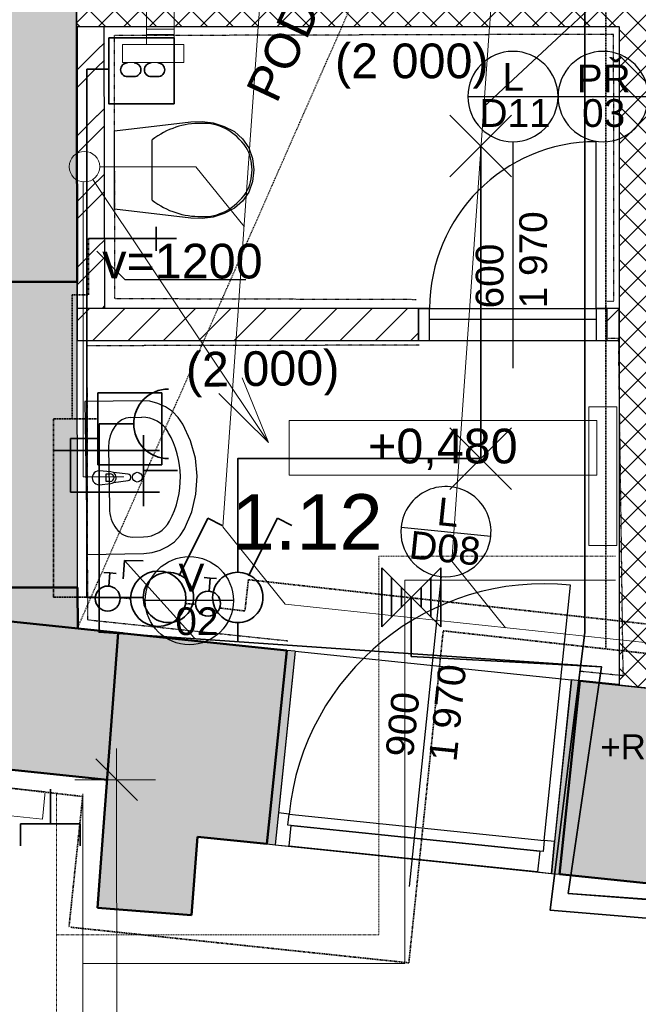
# Model space of a CAD drawing. Header units: millimetres. Extents: x -28761 to 4793, y -4271 to 20239.
# Tile 178 of 256: x -10730 to -8501, y 7636 to 11180. Entities that reach past the tile are written whole.
import ezdxf

# ---------------------------------------------------------------- set-up
doc = ezdxf.new("R2010")
doc.units = ezdxf.units.MM
doc.header["$MEASUREMENT"] = 0
for name, pattern in [('Wipeout_Contour', [1000, 0, -1000]), ('Čerchovaná kopírovat', [450, 200, -117.5, 15, -117.5]), ('Čerchovaná S', [3.5, 1.5, -0.85, 0.3, -0.85]), ('Čárkovaná M', [4.5, 2.5, -2])]:
    doc.linetypes.add(name, pattern=pattern)
for name, color, linetype in [('5._POHLED ZÁPADNÍ_1_Anotace - S', 7, 'Continuous'), ('5._POHLED ZÁPADNÍ_1_Anotace - SP', 7, 'Continuous'), ('5._POHLED ZÁPADNÍ_1_Konstrukce - nenosné', 7, 'Continuous'), ('5._POHLED ZÁPADNÍ_1_Konstrukce - nosné', 7, 'Continuous'), ('5._POHLED ZÁPADNÍ_1_Kóty - SP', 7, 'Continuous'), ('5._POHLED ZÁPADNÍ_1_Nové_Anotace - S', 7, 'Continuous'), ('5._POHLED ZÁPADNÍ_1_Nové_Interiér - nábytek', 7, 'Continuous'), ('5._POHLED ZÁPADNÍ_1_Nové_Konstrukce - nenosné', 7, 'Continuous'), ('5._POHLED ZÁPADNÍ_1_Nové_Konstrukce - nosné', 7, 'Continuous'), ('5._POHLED ZÁPADNÍ_1_Nové_Kresby a obrázky', 7, 'Continuous'), ('5._POHLED ZÁPADNÍ_1_Nové_Otvory – Dveře', 7, 'Continuous'), ('5._POHLED ZÁPADNÍ_1_Nové_Otvory – Značky dveří', 7, 'Continuous'), ('5._POHLED ZÁPADNÍ_1_Nové_Popis', 7, 'Continuous'), ('5._POHLED ZÁPADNÍ_1_Nové_Výplně – Řezové', 7, 'Continuous'), ('5._POHLED ZÁPADNÍ_1_Otvory – Značky dveří', 7, 'Continuous'), ('5._POHLED ZÁPADNÍ_1_TZB - elektroinstalace', 7, 'Continuous'), ('5._POHLED ZÁPADNÍ_1_TZB - kanalizace', 7, 'Continuous'), ('5._POHLED ZÁPADNÍ_1_TZB - voda', 7, 'Continuous'), ('5._POHLED ZÁPADNÍ_1_TZB - VZT', 7, 'Continuous'), ('5._POHLED ZÁPADNÍ_1_TZB - ZTI', 7, 'Continuous'), ('5._POHLED ZÁPADNÍ_1_Výplně – Řezové', 7, 'Continuous'), ('5._POHLED ZÁPADNÍ_1_Zóny', 7, 'Continuous')]:
    doc.layers.add(name, color=color, linetype=linetype)
doc.styles.add('GENEROVANÝ_STYL_1', font='txt')
pattern_1 = [(45, (0, 0), (-45.96194, 45.96194), []), (135, (0, 0), (45.96194, 45.96194), [])]
pattern_2 = [(45, (0, 0), (-63.6396, 63.6396), [])]

# ---------------------------------------------------------------- blocks, each defined once
blk = doc.blocks.new('*X38', base_point=(-30186.7, -6515.3))
at = {"layer": '5._POHLED ZÁPADNÍ_1_Nové_Výplně – Řezové', "color": 21, "linetype": 'Continuous', "lineweight": 20, "true_color": 0xffaaaa}
for p, q in [((-10450, 11071.4), (-10424.6, 11096.8)), ((-10524.4, 10997.7), (-10450, 11072.1)), ((-10450, 11008.9), (-10424.5, 11034.4)), ((-10524.3, 10934.6), (-10450, 11008.9)), ((-10450, 10834.6), (-10424.1, 10860.5)), ((-10523.9, 10761.5), (-10450, 10835.4)), ((-10450, 10772.1), (-10424, 10798.1)), ((-10523.8, 10698.4), (-10450, 10772.1)), ((-10523.4, 10525.2), (-10450, 10598.6)), ((-10450, 10597.9), (-10423.6, 10624.3)), ((-10450, 10535.4), (-10423.5, 10561.9)), ((-10523.3, 10462.1), (-10450, 10535.4)), ((-10450, 10361.1), (-10423.1, 10388)), ((-10522.9, 10288.9), (-10450, 10361.9)), ((-10450, 10298.6), (-10423, 10325.6)), ((-10522.8, 10225.8), (-10450, 10298.6)), ((-10432.9, 10141.4), (-10422.6, 10151.7))]:
    blk.add_line(p, q, dxfattribs=at)

msp = doc.modelspace()

# ---------------------------------------------------------------- hatches: boundary and pattern name
at = {"layer": '5._POHLED ZÁPADNÍ_1_Nové_Výplně – Řezové', "linetype": 'Continuous', "lineweight": 0, "true_color": 0xf2b2b2}
for points in [[(-10972.8, 10236.1), (-10970.8, 9136.1), (-10520.8, 9137), (-10522.8, 10237)], [(-9766.9, 8910), (-9838.9, 8213.7), (-9809.1, 8210.7), (-9737, 8906.9)], [(-8814.4, 8107.7), (-8784.6, 8104.6), (-8712.5, 8800.9), (-8742.3, 8804)]]:
    msp.add_hatch(color=9, dxfattribs=at).paths.add_polyline_path(points)
at = {"layer": '5._POHLED ZÁPADNÍ_1_Výplně – Řezové', "linetype": 'Continuous', "lineweight": 13}
for points in [[(-10975.4, 11649.5), (-10972.8, 10236.1), (-10522.8, 10237), (-10525.4, 11650.3)], [(-13491.3, 8765.9), (-10413.5, 8444.9), (-10358.6, 8972), (-13436.3, 9293)], [(-10520.8, 9137), (-10970.8, 9136.1), (-10970.5, 8988.3), (-10520.5, 8989.1)], [(-10427.9, 8274.7), (-10089.6, 8239.7), (-10375.3, 8973)], [(-10036.9, 8938), (-10375.3, 8973), (-10089.6, 8239.7)], [(-10036.9, 8938), (-10089.6, 8239.7), (-9838.9, 8213.7), (-9766.9, 8910)], [(-8712.5, 8800.9), (-8784.6, 8104.6), (-7304.9, 7951.5), (-7288.5, 8653.6)], [(-10427.9, 8274.7), (-10449.9, 7983.3), (-10110.9, 7957.8), (-10089.6, 8239.7)]]:
    msp.add_hatch(color=254, dxfattribs=at).paths.add_polyline_path(points)

# ---------------------------------------------------------------- linework, layer by layer
at = {"layer": '5._POHLED ZÁPADNÍ_1_Anotace - SP', "color": 154, "linetype": 'Continuous', "lineweight": 13}
for p, q in [((-8651.2, 9737.4), (-9759.5, 9737.4)), ((-9759.5, 9737.4), (-9759.5, 9540.9)), ((-8651.2, 9540.9), (-8651.2, 9737.4)), ((-9759.5, 9540.9), (-8651.2, 9540.9))]:
    msp.add_line(p, q, dxfattribs=at)
at = {"layer": '5._POHLED ZÁPADNÍ_1_Konstrukce - nosné', "color": 7, "linetype": 'Continuous', "lineweight": 50}
for p, q in [((-10972.8, 10236.1), (-10632.8, 10236.8)), ((-10632.8, 10236.8), (-10522.8, 10237)), ((-10970.8, 9136.1), (-10630.8, 9136.8)), ((-10630.8, 9136.8), (-10520.8, 9137)), ((-9766.9, 8910), (-9827.1, 8328.1)), ((-8712.5, 8800.9), (-8772.7, 8219)), ((-9827.1, 8328.1), (-9838.9, 8213.7)), ((-8772.7, 8219), (-8784.6, 8104.6))]:
    msp.add_line(p, q, dxfattribs=at)
at = {"layer": '5._POHLED ZÁPADNÍ_1_Konstrukce - nosné', "color": 7, "linetype": 'Continuous', "lineweight": 50, "flags": 128}
for points in [[(-10522.8, 10237), (-10525.4, 11650.3)], [(-10358.6, 8972), (-13436.3, 9293)], [(-10520.5, 8989.1), (-10520.8, 9137)], [(-10375.3, 8973), (-10427.9, 8274.7)], [(-9766.9, 8910), (-10375.3, 8973)], [(-7138.8, 8638.1), (-8712.5, 8800.9)], [(-12775.5, 8691.2), (-10413.5, 8444.9)], [(-10427.9, 8274.7), (-10449.9, 7983.3)], [(-10110.9, 7957.8), (-10089.6, 8239.7)], [(-10089.6, 8239.7), (-9838.9, 8213.7)], [(-8784.6, 8104.6), (-7304.9, 7951.5)], [(-10110.9, 7957.8), (-10449.9, 7983.3)]]:
    msp.add_lwpolyline(points, dxfattribs=at)
at = {"layer": '5._POHLED ZÁPADNÍ_1_Kóty - SP', "color": 154, "linetype": 'Continuous', "lineweight": 13}
for p, q in [((-10380.5, 8557.4), (-10380.4, 8444.9)), ((-10305.4, 8369.9), (-10455.5, 8519.9)), ((-10530.4, 8444.9), (-10239.8, 8444.9)), ((-10380.4, 8444.9), (-10379.5, 5395.6))]:
    msp.add_line(p, q, dxfattribs=at)
at = {"layer": '5._POHLED ZÁPADNÍ_1_Nové_Interiér - nábytek', "color": 1, "linetype": 'Continuous', "lineweight": 25}
for p, q in [((-10252.6, 10639.5), (-10252.6, 10748.4)), ((-10252.6, 10530.5), (-10252.6, 10639.5)), ((-10330.7, 9748.6), (-10289.9, 9749.2)), ((-10409.9, 9641.1), (-10406.5, 9423.3)), ((-10418.5, 9545.6), (-10403.6, 9545.9)), ((-10418.1, 9518.4), (-10418.5, 9545.6)), ((-10403.2, 9518.7), (-10418.1, 9518.4)), ((-10324, 9318.2), (-10283.3, 9318.9))]:
    msp.add_line(p, q, dxfattribs=at)
at = {"layer": '5._POHLED ZÁPADNÍ_1_Nové_Interiér - nábytek', "color": 1, "linetype": 'Continuous', "lineweight": 25, "flags": 128}
for points in [[(-10032.4, 10808.9), (-9993.3, 10796.5), (-9956.4, 10777.5), (-9927.2, 10751.9), (-9904.8, 10718.8), (-9890.7, 10680.5), (-9885.8, 10639.5), (-9890.7, 10598.4), (-9904.8, 10560.1), (-9927.2, 10527.1), (-9956.4, 10501.5), (-9993.3, 10482.5), (-10032.4, 10470), (-10072.7, 10464.6), (-10113.3, 10466.1), (-10388.5, 10498.5), (-10388.5, 10780.4), (-10113.3, 10812.8), (-10072.7, 10814.4)], [(-10486, 9255.9), (-10282.4, 9259.1), (-10252.5, 9262.2), (-10223.6, 9270.5), (-10196.6, 9283.8), (-10172.5, 9301.6), (-10152, 9323.3), (-10135.7, 9348.3), (-10110.1, 9408.4), (-10094.8, 9472), (-10090.3, 9537.1), (-10096.8, 9602), (-10114, 9665), (-10141.5, 9724.4), (-10158.6, 9748.9), (-10179.7, 9769.9), (-10204.4, 9787), (-10231.7, 9799.4), (-10260.9, 9806.8), (-10290.9, 9809), (-10494.5, 9805.9)]]:
    msp.add_lwpolyline(points, close=True, dxfattribs=at)
msp.add_lwpolyline([(-10442.8, 9506.6), (-10400.9, 9511.3, 0.12102), (-10391.4, 9514.7), (-10338.6, 9522.1, 0.882566), (-10339, 9544.3), (-10392, 9550.2, 0.12102), (-10401.6, 9553.3), (-10443.6, 9556.6, 1)], format="xyb", close=True, dxfattribs=at)
at = {"layer": '5._POHLED ZÁPADNÍ_1_Nové_Interiér - nábytek', "color": 1, "linetype": 'Continuous', "lineweight": 25}
msp.add_circle((-10306.1, 9533.8), 17.5, dxfattribs=at)
for centre, radius, start, end in [((-10403.4, 9532.3), 13.6, 270.883, 90.883), ((-10403.1, 9532.3), 21.1, 303.654, 58.112)]:
    msp.add_arc(centre, radius, start, end, dxfattribs=at)
for centre, major_axis, ratio, start_param, end_param in [((-10064.7, 10550), (0, 256.9), 0.786027, 5.438328, 6.338917), ((-10083.8, 10381.4), (0, 425.3), 0.786027, 6.259569, 6.81259), ((-10001.5, 10638.7), (0, 138.5), 0.786027, 4.71825, 5.344893), ((-10001.5, 10640.3), (0, 138.5), 0.786027, 4.079884, 4.706528), ((-10083.8, 10897.6), (0, 425.3), 0.786027, 2.61219, 3.165211), ((-10064.7, 10728.9), (0, 256.9), 0.786027, 3.085865, 3.986454), ((-10329, 9642.2), (-1.6, 106.4), 0.759899, 0, 1.570796), ((-10288.3, 9643), (107.7, 1.7), 0.986413, 0.496975, 1.570796), ((-10490.2, 9530.9), (339.4, 5.2), 0.986413, 5.78621, 6.78016), ((-10325.7, 9424.6), (-1.6, 106.4), 0.759899, 1.570796, 3.141593), ((-10284.9, 9425.1), (107.7, 1.7), 0.986413, 4.712389, 5.78621)]:
    msp.add_ellipse(centre, major_axis=major_axis, ratio=ratio, start_param=start_param, end_param=end_param, dxfattribs=at)
at = {"layer": '5._POHLED ZÁPADNÍ_1_Nové_Konstrukce - nenosné', "color": 1, "linetype": 'Continuous', "lineweight": 25, "flags": 128}
for points in [[(-10520.8, 9137), (-10522.8, 10237)], [(-9737, 8906.9), (-9809.1, 8210.7)], [(-9737, 8906.9), (-9766.9, 8910)], [(-8814.4, 8107.7), (-8742.3, 8804)], [(-8712.5, 8800.9), (-8742.3, 8804)], [(-9838.9, 8213.7), (-9809.1, 8210.7)], [(-8814.4, 8107.7), (-8784.6, 8104.6)]]:
    msp.add_lwpolyline(points, dxfattribs=at)
at = {"layer": '5._POHLED ZÁPADNÍ_1_Nové_Kresby a obrázky', "color": 1, "linetype": 'Continuous', "lineweight": 25}
for p, q in [((-10349.7, 10244.6), (-10451.8, 10346.7)), ((-9914.7, 10244.6), (-10349.7, 10244.6))]:
    msp.add_line(p, q, dxfattribs=at)
at = {"layer": '5._POHLED ZÁPADNÍ_1_Nové_Kresby a obrázky', "color": 1, "linetype": 'Čerchovaná S', "lineweight": 25, "flags": 128}
msp.add_lwpolyline([(-8613.2, 10167.2), (-8589.5, 10167.6), (-8590.2, 11127.6), (-10389.7, 11123), (-10387.7, 10176.9), (-9301.7, 10173.8)], dxfattribs=at)
at = {"layer": '5._POHLED ZÁPADNÍ_1_Nové_Otvory – Dveře', "color": 1, "linetype": 'Continuous', "lineweight": 25}
for p, q in [((-8653, 10141.2), (-8653, 10741.2)), ((-9253, 10026.2), (-9253, 10141.2)), ((-9253, 10141.2), (-8653, 10141.2)), ((-9253, 10101.2), (-9253, 10141.2)), ((-8653, 10141.2), (-8653, 10026.2)), ((-8653, 10141.2), (-8653, 10101.2)), ((-8653, 10101.2), (-9253, 10101.2)), ((-8840.4, 8226), (-8745.2, 9145.1)), ((-9737, 8906.9), (-9797.2, 8325.1)), ((-9737, 8906.9), (-8742.3, 8804)), ((-8742.3, 8804), (-8802.6, 8222.1)), ((-9797.2, 8325.1), (-9809.1, 8210.7)), ((-9797.2, 8325.1), (-9809.1, 8210.7)), ((-9797.2, 8325.1), (-9809.1, 8210.7)), ((-9759.4, 8321.1), (-9797.2, 8325.1)), ((-9763.6, 8281.4), (-9759.4, 8321.1)), ((-9763.6, 8281.4), (-9759.4, 8321.1)), ((-9759.4, 8321.1), (-8840.4, 8226)), ((-9751.6, 8280.1), (-9763.6, 8281.4)), ((-8844.5, 8186.2), (-9763.6, 8281.4)), ((-9759.3, 8205.5), (-9751.6, 8280.1)), ((-9751.6, 8280.1), (-8856.4, 8187.5)), ((-8840.4, 8226), (-8844.5, 8186.2)), ((-8840.4, 8226), (-8844.5, 8186.2)), ((-8802.6, 8222.1), (-8840.4, 8226)), ((-8814.4, 8107.7), (-8802.6, 8222.1)), ((-8802.6, 8222.1), (-8814.4, 8107.7)), ((-8802.6, 8222.1), (-8814.4, 8107.7)), ((-9809.1, 8210.7), (-8814.4, 8107.7)), ((-9809.1, 8210.7), (-9759.3, 8205.5)), ((-8864.1, 8112.9), (-9759.3, 8205.5)), ((-8856.4, 8187.5), (-8864.1, 8112.9)), ((-8844.5, 8186.2), (-8856.4, 8187.5)), ((-8864.1, 8112.9), (-8814.4, 8107.7))]:
    msp.add_line(p, q, dxfattribs=at)
for centre, radius, start, end in [((-8653, 10141.2), 600, 90, 180), ((-8840.4, 8226), 924, 84.0921, 174.0921)]:
    msp.add_arc(centre, radius, start, end, dxfattribs=at)
at = {"layer": '5._POHLED ZÁPADNÍ_1_Nové_Otvory – Značky dveří', "color": 1, "linetype": 'Continuous', "lineweight": 25}
for p, q in [((-9115.5, 10903.7), (-8790.5, 10903.7)), ((-8953, 10741.2), (-8953, 9926.2)), ((-9356, 9354.4), (-9032.7, 9320.9)), ((-9211.1, 9176), (-9326.6, 8060.2))]:
    msp.add_line(p, q, dxfattribs=at)
at = {"layer": '5._POHLED ZÁPADNÍ_1_Nové_Otvory – Značky dveří', "color": 1, "linetype": 'Continuous', "lineweight": 25, "flags": 128}
for points in [[(-8790.5, 10903.7, 1), (-9115.5, 10903.7, 1)], [(-9032.7, 9320.9, 1), (-9356, 9354.4, 1)]]:
    msp.add_lwpolyline(points, format="xyb", close=True, dxfattribs=at)
at = {"layer": '5._POHLED ZÁPADNÍ_1_Nové_Popis', "color": 1, "linetype": 'Continuous', "lineweight": 25}
msp.add_line((-9959.9, 9089.3), (-10277.1, 9089.3), dxfattribs=at)
msp.add_circle((-10118.5, 9089.3), 158.6, dxfattribs=at)
at = {"layer": '5._POHLED ZÁPADNÍ_1_TZB - elektroinstalace', "color": 92, "linetype": 'Continuous', "lineweight": 35, "true_color": 0x00d700, "flags": 128}
msp.add_lwpolyline([(-10408.9, 11114.7), (-10173.2, 11114.7), (-10173.2, 10877.8), (-10408.9, 10877.8)], close=True, dxfattribs=at)
for points in [[(-10366.1, 11000.1, -0.414214), (-10341.7, 11024.5)], [(-10317.2, 11024.5, -0.414214), (-10292.8, 11000.1)], [(-10280.6, 11000.1, -0.414214), (-10256.1, 11024.5)], [(-10231.7, 11024.5, -0.414214), (-10207.2, 11000.1)], [(-10341.7, 10975.6, -0.414214), (-10366.1, 11000.1)], [(-10292.8, 11000.1, -0.414214), (-10317.2, 10975.6)], [(-10256.1, 10975.6, -0.414214), (-10280.6, 11000.1)], [(-10207.2, 11000.1, -0.414214), (-10231.7, 10975.6)], [(-10318.9, 9725.8, -0.414214), (-10193.9, 9850.8)], [(-10318.9, 9725.8, -0.414214), (-10193.9, 9850.8)], [(-10193.9, 9600.8, -0.414214), (-10318.9, 9725.8)], [(-10193.9, 9600.8, -0.414214), (-10318.9, 9725.8)], [(-10193.9, 9191.4, 0.414214), (-10284.6, 9100.8)], [(-10103.3, 9100.8, 0.414214), (-10193.9, 9191.4)], [(-9943.9, 9191.4, 0.414214), (-10034.6, 9100.8)], [(-9943.9, 9191.4, 0.414214), (-10034.6, 9100.8)], [(-9853.3, 9100.8, 0.414214), (-9943.9, 9191.4)], [(-9853.3, 9100.8, 0.414214), (-9943.9, 9191.4)], [(-10284.6, 9100.8, 0.414214), (-10193.9, 9010.1)], [(-10193.9, 9010.1, 0.414214), (-10103.3, 9100.8)], [(-10034.6, 9100.8, 0.414214), (-9943.9, 9010.1)], [(-10034.6, 9100.8, 0.414214), (-9943.9, 9010.1)], [(-9943.9, 9010.1, 0.414214), (-9853.3, 9100.8)], [(-9943.9, 9010.1, 0.414214), (-9853.3, 9100.8)]]:
    msp.add_lwpolyline(points, format="xyb", dxfattribs=at)
for points in [[(-10341.7, 10975.6), (-10317.2, 10975.6)], [(-10256.1, 10975.6), (-10231.7, 10975.6)], [(-8957.9, 10614.7), (-9180, 10836.8)], [(-9180, 10614.7), (-8957.9, 10836.8)], [(-9068.9, 9600.8), (-9068.9, 10725.8)], [(-10443.9, 9725.8), (-10318.9, 9725.8)], [(-10443.9, 9725.8), (-10318.9, 9725.8)], [(-8957.9, 9489.7), (-9180, 9711.8)], [(-9180, 9489.7), (-8957.9, 9711.8)], [(-9943.9, 9191.4), (-9943.9, 9600.8), (-9693.9, 9600.8), (-9068.9, 9600.8)], [(-10051.5, 9385.7), (-10155.1, 9178.5)], [(-10051.5, 9385.7), (-9999.7, 9359.8)], [(-9801.5, 9385.7), (-9905.1, 9178.5)], [(-9801.5, 9385.7), (-9905.1, 9178.5)], [(-9801.5, 9385.7), (-9749.7, 9359.8)], [(-9801.5, 9385.7), (-9749.7, 9359.8)], [(-9425.2, 8994.5), (-9425.2, 9207)], [(-9425.2, 8994.5), (-9212.7, 9207)], [(-9425.2, 9207), (-9212.7, 8994.5)], [(-9425.2, 8994.5), (-9425.2, 9207)], [(-9425.2, 8994.5), (-9212.7, 9207)], [(-9425.2, 9207), (-9212.7, 8994.5)], [(-9212.7, 8994.5), (-9212.7, 9207)], [(-9212.7, 8994.5), (-9212.7, 9207)], [(-9389.8, 9029.9), (-9389.8, 9171.6)], [(-9389.8, 9029.9), (-9389.8, 9171.6)], [(-9248.1, 9029.9), (-9248.1, 9171.6)], [(-9248.1, 9029.9), (-9248.1, 9171.6)], [(-9354.4, 9065.4), (-9354.4, 9136.2)], [(-9354.4, 9065.4), (-9354.4, 9136.2)], [(-9283.5, 9065.4), (-9283.5, 9136.2)], [(-9283.5, 9065.4), (-9283.5, 9136.2)], [(-9318.9, 8888.3), (-9318.9, 9100.8)], [(-9318.9, 8888.3), (-9318.9, 9100.8)], [(-9943.9, 9010.1), (-9943.9, 8941.3)], [(-10618.9, 8285.8), (-10618.9, 8410.8)], [(-10618.9, 8285.8), (-10618.9, 8410.8)], [(-10618.9, 8285.8), (-10618.9, 8410.8)], [(-10726.4, 8206.5), (-10726.4, 8285.8)], [(-10726.4, 8285.8), (-10511.5, 8285.8)], [(-10726.4, 8206.5), (-10726.4, 8285.8)], [(-10726.4, 8285.8), (-10511.5, 8285.8)], [(-10726.4, 8206.5), (-10726.4, 8285.8)], [(-10726.4, 8285.8), (-10511.5, 8285.8)], [(-10511.5, 8206.5), (-10511.5, 8285.8)], [(-10511.5, 8206.5), (-10511.5, 8285.8)], [(-10511.5, 8206.5), (-10511.5, 8285.8)]]:
    msp.add_lwpolyline(points, dxfattribs=at)
at = {"layer": '5._POHLED ZÁPADNÍ_1_TZB - kanalizace', "color": 30, "linetype": 'Continuous', "lineweight": 20, "true_color": 0xff6600}
for p, q in [((-10441.4, 10651.3), (-10095.2, 10651.3)), ((-9921.1, 10435.5), (-10095.2, 10651.3)), ((-9833.6, 9658), (-9928.6, 9891.5)), ((-9833.6, 9658), (-10012.8, 9835.4)), ((-10355, 9534.8), (-10501.3, 9534.8)), ((-9772.9, 9076.7), (-9997.4, 9354.9)), ((-8979.4, 8991.9), (-9172.9, 9231.8))]:
    msp.add_line(p, q, dxfattribs=at)
msp.add_circle((-10496.4, 10651.3), 55, dxfattribs=at)
at = {"layer": '5._POHLED ZÁPADNÍ_1_TZB - voda', "color": 142, "linetype": 'Continuous', "lineweight": 35, "true_color": 0x0080c0}
for p, q in [((-10238, 10434.3), (-10238, 10348.6)), ((-10482.2, 10392.7), (-10165, 10392.7)), ((-10217.6, 9837.6), (-10447.6, 9837.6)), ((-10447.6, 9837.6), (-10447.6, 9577.6)), ((-10217.6, 9577.6), (-10217.6, 9837.6)), ((-10283.8, 9429), (-10283.8, 9685.4)), ((-10226.5, 9629.8), (-10608.1, 9629.8)), ((-10447.6, 9577.6), (-10217.6, 9577.6)), ((-10283.8, 9557.2), (-10161.3, 9557.2)), ((-10226.5, 9479.8), (-10546.5, 9479.8)), ((-10351.5, 9233.7), (-10357.4, 9167.4)), ((-10099.4, 8954.1), (-10351.5, 9233.7)), ((-10351.5, 9233.7), (-10285, 9232.7)), ((-10404.3, 9189), (-10426.1, 9190.9)), ((-10408.5, 9141.7), (-10404.3, 9189)), ((-10404.3, 9189), (-10382.4, 9187)), ((-10042.9, 9170.8), (-10064.8, 9172.8)), ((-10047.1, 9123.5), (-10042.9, 9170.8)), ((-10042.9, 9170.8), (-10021.1, 9168.9))]:
    msp.add_line(p, q, dxfattribs=at)
at = {"layer": '5._POHLED ZÁPADNÍ_1_TZB - voda', "color": 142, "linetype": 'Čárkovaná M', "lineweight": 35, "true_color": 0x0080c0}
for p, q in [((-10482.2, 10189.6), (-10482.2, 10392.7)), ((-10540.7, 9743.8), (-10540.7, 10189.6)), ((-10540.7, 10189.6), (-10482.2, 10189.6)), ((-10608.1, 9101.5), (-10608.1, 9743.8)), ((-10608.1, 9743.8), (-10447.6, 9743.8)), ((-19955.7, 9469.6), (-10502.6, 8384.5)), ((-9905.9, 9164.7), (-9918.2, 9052.2)), ((-10457.1, 9101.5), (-10608.1, 9101.5)), ((-10330, 9096.9), (-10367.5, 9100.2)), ((-10096.1, 9076), (-10132, 9079.2)), ((-10009, 9062.7), (-9918.2, 9052.2)), ((-9327.8, 7785.7), (-9204.1, 8980.7)), ((-10502.6, 8384.5), (-10552, 7914.5)), ((-10545.8, 7913.8), (-9327.8, 7785.7))]:
    msp.add_line(p, q, dxfattribs=at)
at = {"layer": '5._POHLED ZÁPADNÍ_1_TZB - voda', "color": 142, "linetype": 'Čerchovaná kopírovat', "lineweight": 35, "true_color": 0x0080c0}
for p, q in [((-10447.6, 9673), (-10546.5, 9673)), ((-10546.5, 9673), (-10546.5, 9479.8))]:
    msp.add_line(p, q, dxfattribs=at)
at = {"layer": '5._POHLED ZÁPADNÍ_1_TZB - voda', "color": 142, "linetype": 'Continuous', "lineweight": 35, "true_color": 0x0080c0}
for centre, radius in [((-10230.3, 9096), 99.7), ((-10412.5, 9096.8), 45.1), ((-10051.1, 9078.6), 45.1)]:
    msp.add_circle(centre, radius, dxfattribs=at)
at = {"layer": '5._POHLED ZÁPADNÍ_1_TZB - VZT', "color": 124, "linetype": 'Continuous', "lineweight": 20}
for p, q in [((-10273.4, 11126.6), (-10173.4, 11126.6)), ((-10273.4, 11114.9), (-10173.4, 11114.9)), ((-10358.7, 11025.8), (-10358.7, 11091)), ((-10358.7, 11091), (-10138.7, 11091)), ((-10138.7, 11091), (-10138.7, 11025.8)), ((-10138.7, 11025.8), (-10358.7, 11025.8))]:
    msp.add_line(p, q, dxfattribs=at)
at = {"layer": '5._POHLED ZÁPADNÍ_1_TZB - ZTI', "color": 6, "linetype": 'Continuous', "lineweight": 20}
for p, q in [((-8679.2, 9787.5), (-8679.2, 9287.5)), ((-9342.6, 9162.7), (-9342.6, 7783.7)), ((-10637.8, 8402.2), (-11135.2, 8453)), ((-10637.8, 8402.2), (-10647.9, 8302.7)), ((-10502.7, 8393.4), (-10502.7, 3946.7)), ((-11145.4, 8353.5), (-10647.9, 8302.7)), ((-9342.6, 7783.7), (-10502.7, 7783.7))]:
    msp.add_line(p, q, dxfattribs=at)
at = {"layer": '5._POHLED ZÁPADNÍ_1_TZB - ZTI', "color": 6, "linetype": 'Čárkovaná M', "lineweight": 20}
for p, q in [((-9436.2, 9249.5), (-9436.2, 7886.9)), ((-10596.4, 8393.4), (-10596.4, 4043.7)), ((-9436.2, 7886.9), (-10596.4, 7886.9))]:
    msp.add_line(p, q, dxfattribs=at)

# ---------------------------------------------------------------- texts
at = {"layer": '5._POHLED ZÁPADNÍ_1_Anotace - S', "color": 1, "linetype": 'Continuous', "lineweight": 25, "insert": (-10110.9, 9093), "char_height": 100, "attachment_point": 5, "line_spacing_factor": 0.940294, "style": 'GENEROVANÝ_STYL_1'}
msp.add_mtext('\\A1;{\\pqc;\\fArial|b0|i0|c238|p38;V\\P\\pqc;\\fArial|b0|i0|c238|p38; 0\\fArial|b0|i0|c238|p38;2}', dxfattribs=at)
at = {"layer": '5._POHLED ZÁPADNÍ_1_Anotace - SP', "color": 1, "linetype": 'Continuous', "lineweight": 25, "char_height": 125, "attachment_point": 5, "style": 'GENEROVANÝ_STYL_1'}
for s, insert in [('\\A1;{\\pqc;\\fArial|b0|i0|c238|p38;(\\fArial|b0|i0|c238|p38;2 0\\fArial|b0|i0|c238|p38;00)}', (-9317.2, 11013.3)), ('\\A1;{\\pqc;\\fArial|b0|i0|c238|p38;v=1200}', (-10143.4, 10310.5))]:
    msp.add_mtext(s, dxfattribs=dict(at, insert=insert))
at = {"layer": '5._POHLED ZÁPADNÍ_1_Anotace - SP', "color": 1, "linetype": 'Continuous', "lineweight": 25, "insert": (-9854.3, 9906), "char_height": 125, "attachment_point": 5, "rotation": 0.8032, "style": 'GENEROVANÝ_STYL_1'}
msp.add_mtext('\\A1;{\\pqc;\\fArial|b0|i0|c238|p38;(2 \\fArial|b0|i0|c238|p38;0\\fArial|b0|i0|c238|p38;00)}', dxfattribs=at)
at = {"layer": '5._POHLED ZÁPADNÍ_1_Anotace - SP', "color": 154, "linetype": 'Continuous', "lineweight": 13, "insert": (-9205.4, 9634.2), "char_height": 125, "attachment_point": 5, "style": 'GENEROVANÝ_STYL_1'}
msp.add_mtext('\\A1;{\\pqc;\\fArial|b0|i0|c238|p38;+0,\\fArial|b0|i0|c238|p38;48\\fArial|b0|i0|c238|p38;0}', dxfattribs=at)
at = {"layer": '5._POHLED ZÁPADNÍ_1_Otvory – Značky dveří', "color": 1, "linetype": 'Continuous', "lineweight": 25, "char_height": 100, "attachment_point": 4, "style": 'GENEROVANÝ_STYL_1'}
for s, insert in [('\\A1;{\\pql;\\pt0;\\fArial|b0|i0|c238|p38;L}', (-8990.9, 10974.5)), ('\\A1;{\\pql;\\pt0;\\fArial|b0|i0|c238|p38;D11}', (-9073.2, 10844.5))]:
    msp.add_mtext(s, dxfattribs=dict(at, insert=insert))
at = {"layer": '5._POHLED ZÁPADNÍ_1_Otvory – Značky dveří', "color": 1, "linetype": 'Continuous', "lineweight": 25, "char_height": 100, "style": 'GENEROVANÝ_STYL_1'}
for s, insert, attachment_point, rotation in [('\\A1;{\\pql;\\pt0;\\fArial|b0|i0|c238|p38;1\xa0970}', (-8930.1, 10141.2), 1, 90), ('\\A1;{\\pql;\\pt0;\\fArial|b0|i0|c238|p38;600}', (-8985.6, 10141.2), 7, 90), ('\\A1;{\\pql;\\pt0;\\fArial|b0|i0|c238|p38;L}', (-9224.8, 9411.9), 4, 354.0921), ('\\A1;{\\pql;\\pt0;\\fArial|b0|i0|c238|p38;D08}', (-9325.2, 9290.8), 4, 354.0921), ('\\A1;{\\pql;\\pt0;\\fArial|b0|i0|c238|p38;1\xa0970}', (-9256.3, 8517.1), 1, 84.0921), ('\\A1;{\\pql;\\pt0;\\fArial|b0|i0|c238|p38;900}', (-9311.5, 8522.8), 7, 84.0921)]:
    msp.add_mtext(s, dxfattribs=dict(at, insert=insert, attachment_point=attachment_point, rotation=rotation))
at = {"layer": '5._POHLED ZÁPADNÍ_1_TZB - elektroinstalace', "color": 42, "linetype": 'Continuous', "lineweight": 20, "true_color": 0xbd8b17, "insert": (-8638.3, 8518), "char_height": 90, "attachment_point": 7, "style": 'GENEROVANÝ_STYL_1'}
msp.add_mtext('\\A1;{\\pql;\\fArial|b0|i0|c238|p38;+R4}', dxfattribs=at)
at = {"layer": '5._POHLED ZÁPADNÍ_1_Zóny', "color": 1, "linetype": 'Continuous', "lineweight": 25, "insert": (-9694.1, 9472.5), "char_height": 200, "attachment_point": 2, "style": 'GENEROVANÝ_STYL_1'}
msp.add_mtext('\\A1;{\\pqc;\\pt0;\\fArial|b0|i0|c238|p38;1.12}', dxfattribs=at)

# ---------------------------------------------------------------- wipeouts: each hides what was drawn before it
at = {"color": 254, "linetype": 'Wipeout_Contour', "lineweight": 0, "ltscale": 52991.059169}
msp.add_wipeout([(-8613, 10026.2), (-8570.7, 10026.2), (-8570.7, 10141.2), (-8613, 10141.2)], dxfattribs=at).dxf.layer = '5._POHLED ZÁPADNÍ_1_Nové_Výplně – Řezové'

# ---------------------------------------------------------------- next in the draw order: hatches: boundary and pattern name
at = {"layer": '5._POHLED ZÁPADNÍ_1_Nové_Výplně – Řezové', "linetype": 'Continuous', "lineweight": 20, "true_color": 0xffaaaa}
h = msp.add_hatch(dxfattribs=at)
h.set_pattern_fill('Zdivo___lehčené_tvárnice_7A', color=21, style=0, pattern_type=2)
h.set_pattern_definition(pattern_2)
h.paths.add_polyline_path([(-8613, 10026.2), (-8570.7, 10026.2), (-8570.7, 10141.2), (-8613, 10141.2)])

# ---------------------------------------------------------------- next in the draw order: linework, layer by layer
at = {"layer": '5._POHLED ZÁPADNÍ_1_Nové_Konstrukce - nosné', "color": 1, "linetype": 'Continuous', "lineweight": 25}
msp.add_line((-8613, 10026.2), (-8613, 10141.2), dxfattribs=at)
at = {"layer": '5._POHLED ZÁPADNÍ_1_Nové_Konstrukce - nosné', "color": 1, "linetype": 'Continuous', "lineweight": 25, "flags": 128}
for points in [[(-8570.7, 10141.2), (-8613, 10141.2)], [(-8570.7, 10026.2), (-8570.7, 10141.2)], [(-8613, 10026.2), (-8570.7, 10026.2)]]:
    msp.add_lwpolyline(points, dxfattribs=at)
at = {"layer": '5._POHLED ZÁPADNÍ_1_Nové_Otvory – Dveře', "color": 1, "linetype": 'Continuous', "lineweight": 25}
for p, q in [((-8613, 10141.2), (-8653, 10141.2)), ((-8613, 10026.2), (-8613, 10141.2)), ((-8613, 10026.2), (-8613, 10141.2)), ((-8613, 10026.2), (-8613, 10141.2)), ((-8653, 10026.2), (-8613, 10026.2))]:
    msp.add_line(p, q, dxfattribs=at)

# ---------------------------------------------------------------- next in the draw order: wipeouts: each hides what was drawn before it
at = {"color": 254, "linetype": 'Wipeout_Contour', "lineweight": 0, "ltscale": 59040.236745}
msp.add_wipeout([(-10524.7, 11156.3), (-8570.7, 11156.3), (-8570.7, 11306.3), (-10524.7, 11306.3)], dxfattribs=at).dxf.layer = '5._POHLED ZÁPADNÍ_1_Nové_Výplně – Řezové'
at = {"color": 254, "linetype": 'Wipeout_Contour', "lineweight": 0, "ltscale": 56574.183756}
msp.add_wipeout([(-10522.6, 10141.2), (-10522.4, 10026.2), (-9293, 10026.2), (-9293, 10141.2)], dxfattribs=at).dxf.layer = '5._POHLED ZÁPADNÍ_1_Nové_Výplně – Řezové'

# ---------------------------------------------------------------- next in the draw order: hatches: boundary and pattern name
at = {"layer": '5._POHLED ZÁPADNÍ_1_Nové_Výplně – Řezové', "linetype": 'Continuous', "lineweight": 20, "true_color": 0xffaaaa}
h = msp.add_hatch(dxfattribs=at)
h.set_pattern_fill('Zdivo___tvárnice_01_0001', color=21, style=0, pattern_type=2)
h.set_pattern_definition(pattern_1)
h.paths.add_polyline_path([(-10524.7, 11156.3), (-8570.7, 11156.3), (-8570.7, 11306.3), (-10524.7, 11306.3)])
h = msp.add_hatch(dxfattribs=at)
h.set_pattern_fill('Zdivo___lehčené_tvárnice_7A', color=21, style=0, pattern_type=2)
h.set_pattern_definition(pattern_2)
h.paths.add_polyline_path([(-10522.6, 10141.2), (-10522.4, 10026.2), (-9293, 10026.2), (-9293, 10141.2)])

# ---------------------------------------------------------------- next in the draw order: linework, layer by layer
at = {"layer": '5._POHLED ZÁPADNÍ_1_Nové_Konstrukce - nosné', "color": 1, "linetype": 'Continuous', "lineweight": 25}
msp.add_line((-9293, 10026.2), (-9293, 10141.2), dxfattribs=at)
at = {"layer": '5._POHLED ZÁPADNÍ_1_Nové_Konstrukce - nosné', "color": 1, "linetype": 'Continuous', "lineweight": 25, "flags": 128}
for points in [[(-10524.7, 11306.3), (-10524.7, 11156.3)], [(-10524.7, 11156.3), (-8570.7, 11156.3)], [(-10524.7, 11156.3), (-10522.6, 10141.2)], [(-10422.6, 10141.5), (-10424.7, 11156.5)], [(-9293, 10141.2), (-10522.6, 10141.2)], [(-10522.6, 10141.2), (-10522.4, 10026.2)], [(-10522.4, 10026.2), (-9293, 10026.2)]]:
    msp.add_lwpolyline(points, dxfattribs=at)
at = {"layer": '5._POHLED ZÁPADNÍ_1_Nové_Kresby a obrázky', "color": 1, "linetype": 'Čerchovaná S', "lineweight": 25, "flags": 128}
msp.add_lwpolyline([(-9291.2, 10008.9), (-10487.4, 10006.7), (-10485.6, 9020.6), (-9763.2, 8944.8)], dxfattribs=at)
at = {"layer": '5._POHLED ZÁPADNÍ_1_Nové_Otvory – Dveře', "color": 1, "linetype": 'Continuous', "lineweight": 25}
for p, q in [((-9293, 10141.2), (-8613, 10141.2)), ((-9253, 10141.2), (-9293, 10141.2)), ((-9293, 10141.2), (-9293, 10026.2)), ((-9293, 10026.2), (-9293, 10141.2)), ((-9293, 10026.2), (-9293, 10141.2)), ((-9293, 10026.2), (-8613, 10026.2)), ((-9293, 10026.2), (-9253, 10026.2))]:
    msp.add_line(p, q, dxfattribs=at)
at = {"layer": '5._POHLED ZÁPADNÍ_1_TZB - elektroinstalace', "color": 92, "linetype": 'Continuous', "lineweight": 35, "true_color": 0x00d700, "flags": 128}
msp.add_lwpolyline([(-10284.6, 9100.8), (-10487.4, 9100.8), (-10487.4, 11002.2), (-10408.9, 11002.2)], dxfattribs=at)
at = {"layer": '5._POHLED ZÁPADNÍ_1_TZB - kanalizace', "color": 30, "linetype": 'Continuous', "lineweight": 20, "true_color": 0xff6600}
for p, q in [((-9025.5, 11319.4), (-9172.9, 9231.8)), ((-9861.4, 11281.9), (-9997.4, 9354.9)), ((-10501.3, 10596.5), (-10501.3, 9534.8)), ((-10465.8, 10605.5), (-9833.6, 9658))]:
    msp.add_line(p, q, dxfattribs=at)
at = {"layer": '5._POHLED ZÁPADNÍ_1_TZB - voda', "color": 142, "linetype": 'Čárkovaná M', "lineweight": 35, "true_color": 0x0080c0}
msp.add_line((-8617.9, 8915.6), (-8617.9, 12615.5), dxfattribs=at)
at = {"layer": '5._POHLED ZÁPADNÍ_1_TZB - VZT', "color": 124, "linetype": 'Continuous', "lineweight": 20}
for p, q in [((-10273.4, 11091), (-10273.4, 11723.3)), ((-10173.4, 11091), (-10173.4, 11716.2)), ((-10273.4, 11146.6), (-10173.4, 11146.6))]:
    msp.add_line(p, q, dxfattribs=at)

# ---------------------------------------------------------------- next in the draw order: block references
at = {"layer": '5._POHLED ZÁPADNÍ_1_Konstrukce - nenosné', "color": 9, "linetype": 'Continuous', "lineweight": 13}
msp.add_blockref('*X38', (-30186.7, -6515.3), dxfattribs=at)

# ---------------------------------------------------------------- next in the draw order: texts
at = {"layer": '5._POHLED ZÁPADNÍ_1_Anotace - SP', "color": 1, "linetype": 'Continuous', "lineweight": 25, "insert": (-9860.2, 10901.4), "char_height": 125, "attachment_point": 4, "rotation": 64.9126, "style": 'GENEROVANÝ_STYL_1'}
msp.add_mtext('\\A1;{\\pql;\\fArial|b0|i0|c238|p38;PODHLED+2\\fArial|b0|i0|c238|p38;5\\fArial|b0|i0|c238|p38;00}', dxfattribs=at)

# ---------------------------------------------------------------- next in the draw order: wipeouts: each hides what was drawn before it
at = {"color": 254, "linetype": 'Wipeout_Contour', "lineweight": 0, "ltscale": 56192.848023}
msp.add_wipeout([(-8570.7, 13416.1), (-8570.7, 8786.3), (-8420.7, 8770.7), (-8420.7, 13416.1)], dxfattribs=at).dxf.layer = '5._POHLED ZÁPADNÍ_1_Nové_Výplně – Řezové'

# ---------------------------------------------------------------- next in the draw order: hatches: boundary and pattern name
at = {"layer": '5._POHLED ZÁPADNÍ_1_Nové_Výplně – Řezové', "linetype": 'Continuous', "lineweight": 20, "true_color": 0xffaaaa}
h = msp.add_hatch(dxfattribs=at)
h.set_pattern_fill('Zdivo___tvárnice_01_0001', color=21, style=0, pattern_type=2)
h.set_pattern_definition(pattern_1)
h.paths.add_polyline_path([(-8570.7, 13416.1), (-8570.7, 8786.3), (-8420.7, 8770.7), (-8420.7, 13416.1)])

# ---------------------------------------------------------------- next in the draw order: linework, layer by layer
at = {"layer": '5._POHLED ZÁPADNÍ_1_Nové_Anotace - S', "color": 1, "linetype": 'Čárkovaná M', "lineweight": 25}
msp.add_line((-10520.5, 8992.6), (-8573.3, 13416.5), dxfattribs=at)
at = {"layer": '5._POHLED ZÁPADNÍ_1_Nové_Konstrukce - nosné', "color": 1, "linetype": 'Continuous', "lineweight": 25, "flags": 128}
for points in [[(-8570.7, 11156.3), (-8570.7, 8786.3)], [(-8570.7, 8786.3), (-8420.7, 8770.7)]]:
    msp.add_lwpolyline(points, dxfattribs=at)
at = {"layer": '5._POHLED ZÁPADNÍ_1_Nové_Kresby a obrázky', "color": 1, "linetype": 'Čerchovaná S', "lineweight": 25, "flags": 128}
msp.add_lwpolyline([(-8708.9, 8835.7), (-8555.7, 8819.9), (-8572.2, 10032.8), (-8611.3, 10032.3)], dxfattribs=at)
at = {"layer": '5._POHLED ZÁPADNÍ_1_Nové_Otvory – Značky dveří', "color": 1, "linetype": 'Continuous', "lineweight": 25}
msp.add_line((-8790.5, 10903.7), (-8465.5, 10903.7), dxfattribs=at)
at = {"layer": '5._POHLED ZÁPADNÍ_1_Nové_Otvory – Značky dveří', "color": 1, "linetype": 'Continuous', "lineweight": 25, "flags": 128}
msp.add_lwpolyline([(-8465.5, 10903.7, 1), (-8790.5, 10903.7, 1)], format="xyb", close=True, dxfattribs=at)
at = {"layer": '5._POHLED ZÁPADNÍ_1_TZB - elektroinstalace', "color": 92, "linetype": 'Continuous', "lineweight": 35, "true_color": 0x00d700, "flags": 128}
for points in [[(-10409.6, 11975.8), (-10443.9, 11975.8), (-10443.9, 11225.8), (-8693.9, 11225.8), (-8693.9, 8975.8), (-8818.9, 7975.8), (-7318.9, 7850.8), (-7443.9, 975.8), (-12943.9, 975.8), (-12943.9, 1600.8)], [(-12943.9, 1600.8), (-12943.9, 975.8), (-7443.9, 975.8), (-7318.9, 7850.8), (-8818.9, 7975.8), (-8693.9, 8975.8), (-8693.9, 11350.8)], [(-12943.9, 1600.8), (-12943.9, 975.8), (-7443.9, 975.8), (-7318.9, 7850.8), (-8818.9, 7975.8), (-8693.9, 8975.8), (-8693.9, 11350.8)], [(-7568.9, 4850.8), (-7443.9, 4850.8), (-7438.9, 7940.8), (-8753.9, 8035.8), (-8633.9, 8850.8), (-10443.9, 8975.8), (-10443.9, 9725.8)], [(-7568.9, 4850.8), (-7443.9, 4850.8), (-7438.9, 7940.8), (-8753.9, 8035.8), (-8633.9, 8850.8), (-10443.9, 8975.8), (-10443.9, 9725.8)], [(-9318.9, 8888.3), (-8633.9, 8850.8), (-8753.9, 8035.8), (-7973.2, 7975.8), (-7973.2, 8184.7)], [(-9318.9, 8888.3), (-8633.9, 8850.8), (-8753.9, 8035.8), (-7973.2, 7975.8), (-7973.2, 8184.7)]]:
    msp.add_lwpolyline(points, dxfattribs=at)
at = {"layer": '5._POHLED ZÁPADNÍ_1_TZB - kanalizace', "color": 30, "linetype": 'Continuous', "lineweight": 20, "true_color": 0xff6600}
for p, q in [((-9057.5, 10866.2), (-8366.2, 11511.4)), ((-9772.9, 9076.7), (-7379.6, 8821.1))]:
    msp.add_line(p, q, dxfattribs=at)
at = {"layer": '5._POHLED ZÁPADNÍ_1_TZB - voda', "color": 142, "linetype": 'Čárkovaná M', "lineweight": 35, "true_color": 0x0080c0}
for p, q in [((-9905.9, 9164.7), (-6439.7, 8779.4)), ((-9204.1, 8980.7), (-6616.2, 8693.1))]:
    msp.add_line(p, q, dxfattribs=at)
at = {"layer": '5._POHLED ZÁPADNÍ_1_TZB - ZTI', "color": 6, "linetype": 'Continuous', "lineweight": 20}
for p, q in [((-8679.2, 9787.5), (-8579.2, 9787.5)), ((-8579.2, 9287.5), (-8579.2, 9787.5)), ((-8679.2, 9287.5), (-8579.2, 9287.5)), ((-8583.8, 9162.7), (-9342.6, 9162.7))]:
    msp.add_line(p, q, dxfattribs=at)
at = {"layer": '5._POHLED ZÁPADNÍ_1_TZB - ZTI', "color": 6, "linetype": 'Čárkovaná M', "lineweight": 20}
msp.add_line((-8583.8, 9249.5), (-9436.2, 9249.5), dxfattribs=at)

# ---------------------------------------------------------------- next in the draw order: texts
at = {"layer": '5._POHLED ZÁPADNÍ_1_Otvory – Značky dveří', "color": 1, "linetype": 'Continuous', "lineweight": 25, "char_height": 100, "attachment_point": 4, "style": 'GENEROVANÝ_STYL_1'}
for s, insert in [('\\A1;{\\pql;\\pt0;\\fArial|b0|i0|c238|p38;PŘ}', (-8723.1, 10968.8)), ('\\A1;{\\pql;\\pt0;\\fArial|b0|i0|c238|p38;03}', (-8703.9, 10843.6))]:
    msp.add_mtext(s, dxfattribs=dict(at, insert=insert))

doc.saveas('drawing.dxf')
